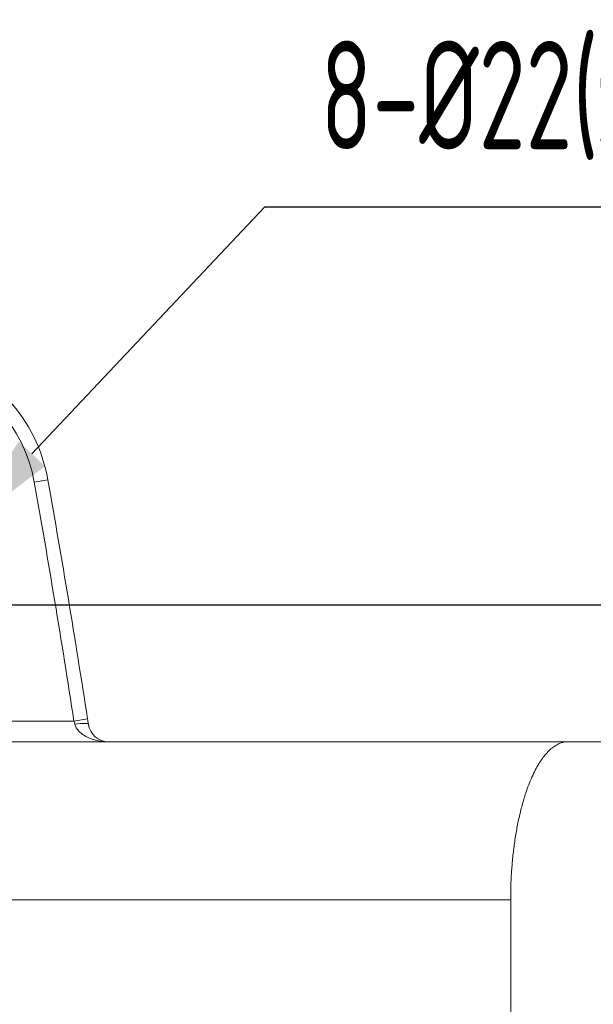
# Model space of a CAD drawing. Header units: millimetres. Extents: x 19214 to 26510, y -7957 to -532.
# Tile 61 of 150: x 25171 to 25255, y -7323 to -7180. Entities that reach past the tile are written whole.
import ezdxf

# ---------------------------------------------------------------- set-up
doc = ezdxf.new("R2010")
doc.units = ezdxf.units.MM
doc.header["$LTSCALE"] = 0.3175
doc.layers.add('1轮廓实线层', color=7, linetype='Continuous', lineweight=18)
doc.layers.add('7标注层', color=4, linetype='Continuous', lineweight=13)
doc.styles.add('PC_TEXTSTYLE', font='ISOCP.SHX', dxfattribs={"width": 0.707, "bigfont": 'GBCBIG.SHX'})
doc.dimstyles.new('GB_DIAMETER', dxfattribs={"dimtxt": 3.5, "dimasz": 3.5, "dimexe": 1, "dimexo": 0, "dimgap": 1.5, "dimtad": 1, "dimjust": 4, "dimdsep": 46, "dimtxsty": 'PC_TEXTSTYLE', "dimcen": 0, "dimclrd": 256, "dimclrt": 3, "dimadec": 0, "dimazin": 2, "dimtp": 0.1, "dimtm": 0.1, "dimtfac": 0.71, "dimtdec": 3, "dimtmove": 0, "dimatfit": 2, "dimfxl": 1, "dimtfill": 1, "dimarcsym": 0})
doc.dimstyles.new('GB_LINEAR', dxfattribs={"dimtxt": 3.5, "dimasz": 3.5, "dimexe": 1, "dimexo": 0, "dimgap": 1.5, "dimtad": 1, "dimdsep": 46, "dimtxsty": 'PC_TEXTSTYLE', "dimcen": 0, "dimclrd": 256, "dimclrt": 3, "dimadec": 0, "dimazin": 2, "dimtp": 0.1, "dimtm": 0.1, "dimtfac": 0.71, "dimtdec": 3, "dimtmove": 0, "dimatfit": 3, "dimfxl": 1, "dimtfill": 1, "dimarcsym": 0})

# ---------------------------------------------------------------- blocks, each defined once
blk = doc.blocks.new('*D60')
at = {"layer": '7标注层', "color": 0, "lineweight": -2, "transparency": 16777216}
for p, q in [((24832.45, -7265), (25355.46, -7265)), ((25325.83, -7412.5), (25355.46, -7412.5))]:
    blk.add_line(p, q, dxfattribs=at)
at = {"layer": '7标注层', "lineweight": -2, "transparency": 16777216}
blk.add_line((25350.96, -7396.75), (25350.96, -7280.75), dxfattribs=at)
at = {"layer": '7标注层', "transparency": 16777216}
for points in [[(25353.58, -7280.75), (25348.33, -7280.75), (25350.96, -7265)], [(25348.33, -7396.75), (25353.58, -7396.75), (25350.96, -7412.5)]]:
    blk.add_solid(points, dxfattribs=at)
at = {"layer": 'Defpoints', "color": 0, "transparency": 16777216}
for p in [(24832.45, -7265), (25350.96, -7265), (25325.83, -7412.5)]:
    blk.add_point(p, dxfattribs=at)
at = {"layer": '7标注层', "color": 3, "transparency": 16777216, "insert": (25336.33, -7338.75), "char_height": 15.75, "attachment_point": 5, "rotation": 90, "style": 'PC_TEXTSTYLE', "bg_fill": 3, "box_fill_scale": 1.1, "bg_fill_color": 257, "bg_fill_transparency": 0}
blk.add_mtext('147.5', dxfattribs=at)
blk = doc.blocks.new('*D62')
at = {"layer": '7标注层', "lineweight": -2, "transparency": 16777216}
for p, q in [((25206.67, -7207.2), (25172.82, -7243.05)), ((25276.39, -7207.2), (25206.67, -7207.2)), ((25146.9, -7270.5), (25162, -7254.5)), ((25136.09, -7281.95), (25125.28, -7293.4))]:
    blk.add_line(p, q, dxfattribs=at)
at = {"layer": '7标注层', "transparency": 16777216}
for points in [[(25170.91, -7241.25), (25174.72, -7244.85), (25162, -7254.5)], [(25138, -7283.75), (25134.18, -7280.15), (25146.9, -7270.5)]]:
    blk.add_solid(points, dxfattribs=at)
at = {"layer": 'Defpoints', "color": 0, "transparency": 16777216}
for p in [(25162, -7254.5), (25146.9, -7270.5)]:
    blk.add_point(p, dxfattribs=at)
at = {"layer": '7标注层', "color": 3, "transparency": 16777216, "insert": (25244.9, -7191.66), "char_height": 15.75, "attachment_point": 5, "style": 'PC_TEXTSTYLE', "bg_fill": 3, "box_fill_scale": 1.1, "bg_fill_color": 257, "bg_fill_transparency": 0}
blk.add_mtext('8-%%c22(通孔)', dxfattribs=at)

msp = doc.modelspace()

# ---------------------------------------------------------------- linework, layer by layer
at = {"layer": '1轮廓实线层'}
for p, q in [((25173.161, -7247.162), (25175.13, -7246.812)), ((25178.931, -7281.901), (25180.907, -7281.596)), ((25136.484, -7281.901), (25178.931, -7281.901)), ((25139.024, -7284.901), (25250.845, -7284.901)), ((25139.024, -7284.901), (25250.853, -7284.901)), ((25250.853, -7284.901), (25302.013, -7284.901)), ((25242.482, -7307.901), (25139.024, -7307.901)), ((25242.482, -7517.101), (25242.482, -7307.901))]:
    msp.add_line(p, q, dxfattribs=at)
for centre, radius, start, end in [((25152.287, -7250.87), 23.2, 10.07373, 74.66026), ((25152.287, -7250.87), 23.2, 10.07373, 74.66026), ((25152.287, -7250.87), 21.2, 10.07373, 74.66026), ((23628.703, -7521.541), 1568.64, 8.787445, 10.073729), ((23628.703, -7521.541), 1570.64, 8.787445, 10.073729), ((23628.703, -7521.541), 1570.64, 8.787445, 10.073729), ((25183.99, -7281.901), 3, 188.7593, 270)]:
    msp.add_arc(centre, radius, start, end, dxfattribs=at)
for centre, major_axis, ratio, start_param, end_param in [((25179.048, -7282.662), (-1.977, -0.305), 0.1505482, 3.1415927, 4.6891965), ((25183.99, -7281.901), (-5, 0), 0.6, 0.1528787, 1.5707963)]:
    msp.add_ellipse(centre, major_axis=major_axis, ratio=ratio, start_param=start_param, end_param=end_param, dxfattribs=at)
for points in [[(25180.907, -7281.596), (25180.947, -7281.851), (25180.986, -7282.105), (25181.025, -7282.358)], [(25179.048, -7282.358), (25179.009, -7282.206), (25178.97, -7282.054), (25178.931, -7281.901)]]:
    msp.add_open_spline(points, degree=3, dxfattribs=at)
msp.add_rational_spline([(25250.853, -7284.901), (25245.949, -7284.901), (25242.482, -7294.428), (25242.482, -7307.901)], [1, 0.804737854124, 0.804737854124, 1], degree=3, dxfattribs=at)

# ---------------------------------------------------------------- next in the draw order: dimensions: what is measured, and where the dimension line sits
at = {"layer": '7标注层'}
dim = msp.add_linear_dim(base=(25350.957, -7265.001), p1=(25325.833, -7412.501), p2=(24832.452, -7265.001), angle=90, dimstyle='GB_LINEAR', override={"dimscale": 4.5, "dimgap": 1.5, "dimtad": 1, "dimjust": 0, "dimdec": 2, "dimlfac": 1, "dimse1": 0, "dimse2": 0, "dimsd1": 0, "dimsd2": 0, "dimclrd": 256, "dimclre": 0, "dimtofl": 1}, dxfattribs=at)
dim.commit()
dim.dimension.update_dxf_attribs({"geometry": '*D60', "text_midpoint": (25336.332, -7338.751)})

# ---------------------------------------------------------------- next in the draw order: dimensions: what is measured, and where the dimension line sits
dim = msp.add_diameter_dim_2p(p1=(25146.9, -7270.499), p2=(25162.004, -7254.503), text='8-<>(通孔)', dimstyle='GB_DIAMETER', override={"dimscale": 4.5, "dimgap": 1.5, "dimtad": 1, "dimjust": 4, "dimtih": 0, "dimtoh": 1, "dimdec": 2, "dimlfac": 1, "dimpost": '', "dimcen": 0, "dimse1": 0, "dimse2": 0, "dimsd1": 0, "dimsd2": 0, "dimtix": 0, "dimtofl": 1, "dimatfit": 0}, dxfattribs=at)
dim.commit()
dim.dimension.update_dxf_attribs({"geometry": '*D62', "text_midpoint": (25206.666, -7207.198), "dimtype": 163})

doc.saveas('drawing.dxf')
